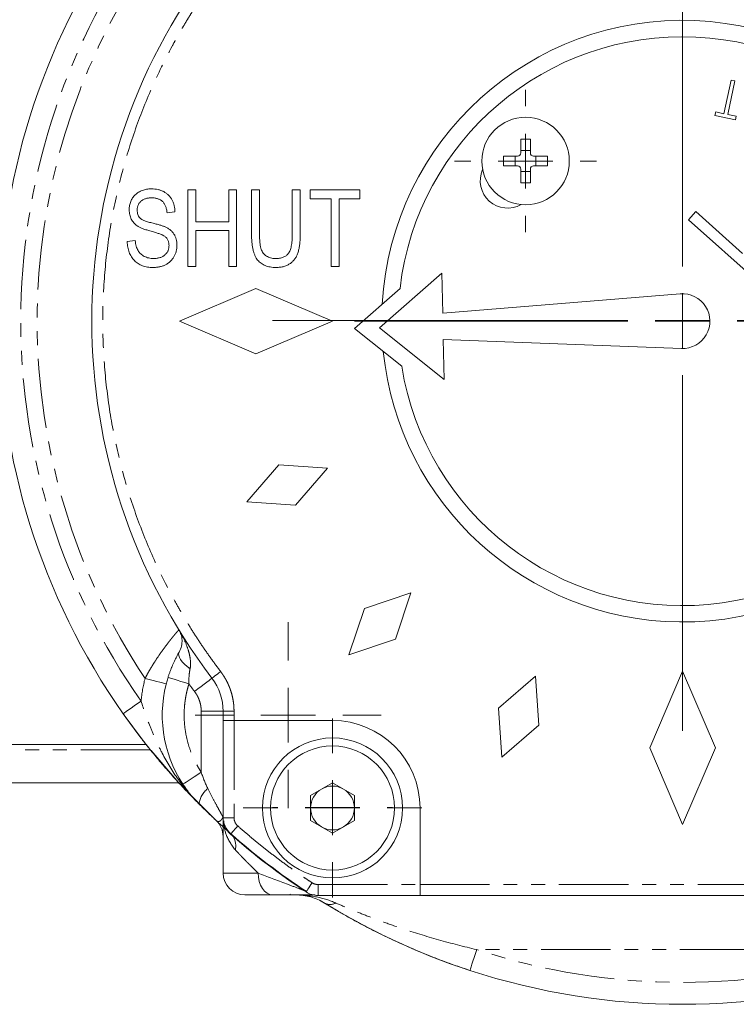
# Model space of a CAD drawing. Header units: millimetres. Extents: x -420 to 405, y 84 to 1018.
# Tile 3 of 19: x -264 to -199, y 84 to 175. Entities that reach past the tile are written whole.
import ezdxf

# ---------------------------------------------------------------- set-up
doc = ezdxf.new("R2010")
doc.units = ezdxf.units.MM
doc.linetypes.add('PHANTOM', pattern=[12.7, 6.35, -1.27, 1.27, -1.27, 1.27, -1.27])

# ---------------------------------------------------------------- blocks, each defined once
blk = doc.blocks.new('SW_CENTERMARKSYMBOL_5')
at = {"color": 0, "linetype": 'Continuous', "lineweight": 0}
for p, q in [((0, 5), (0, 30)), ((0, 0), (0, 2.5)), ((-5, 0), (-30, 0)), ((0, 0), (-2.5, 0)), ((0, 0), (0, -2.5)), ((0, 0), (2.5, 0)), ((5, 0), (30, 0)), ((0, -5), (0, -30))]:
    blk.add_line(p, q, dxfattribs=at)
blk = doc.blocks.new('SW_CENTERMARKSYMBOL_6')
at = {"color": 0, "linetype": 'Continuous', "lineweight": 0}
for p, q in [((0, 5), (0, 8.5)), ((0, 0), (0, 2.5)), ((-5, 0), (-8.5, 0)), ((0, 0), (-2.5, 0)), ((0, 0), (0, -2.5)), ((0, 0), (2.5, 0)), ((5, 0), (8.5, 0)), ((0, -5), (0, -8.5))]:
    blk.add_line(p, q, dxfattribs=at)
blk = doc.blocks.new('SW_CENTERMARKSYMBOL_8')
at = {"color": 0, "linetype": 'Continuous', "lineweight": 0}
for p, q in [((0, 5), (0, 37.5)), ((0, 0), (0, 2.5)), ((-5, 0), (-37.5, 0)), ((0, 0), (-2.5, 0)), ((0, 0), (0, -2.5)), ((0, 0), (2.5, 0)), ((5, 0), (37.5, 0)), ((0, -5), (0, -37.5))]:
    blk.add_line(p, q, dxfattribs=at)
blk = doc.blocks.new('SW_CENTERMARKSYMBOL_12')
at = {"color": 0, "linetype": 'Continuous', "lineweight": 0}
for p, q in [((0, 5), (0, 5.5)), ((0, 0), (0, 2.5)), ((-5, 0), (-5.5, 0)), ((0, 0), (-2.5, 0)), ((0, 0), (0, -2.5)), ((0, 0), (2.5, 0)), ((5, 0), (5.5, 0)), ((0, -5), (0, -5.5))]:
    blk.add_line(p, q, dxfattribs=at)
blk = doc.blocks.new('SW_CENTERMARKSYMBOL_14')
at = {"color": 0, "linetype": 'Continuous', "lineweight": 0}
for p, q in [((0, 5), (0, 6.5)), ((0, 0), (0, 2.5)), ((-5, 0), (-6.5, 0)), ((0, 0), (-2.5, 0)), ((0, 0), (0, -2.5)), ((0, 0), (2.5, 0)), ((5, 0), (6.5, 0)), ((0, -5), (0, -6.5))]:
    blk.add_line(p, q, dxfattribs=at)
blk = doc.blocks.new('SW_CENTERMARKSYMBOL_16')
at = {"color": 0, "linetype": 'Continuous', "lineweight": 0}
for p, q in [((0, 5), (0, 8.17)), ((0, 0), (0, 2.5)), ((-5, 0), (-8.17, 0)), ((0, 0), (-2.5, 0)), ((0, 0), (0, -2.5)), ((0, 0), (2.5, 0)), ((5, 0), (8.17, 0)), ((0, -5), (0, -8.17))]:
    blk.add_line(p, q, dxfattribs=at)

msp = doc.modelspace()

# ---------------------------------------------------------------- linework, layer by layer
at = {"color": 7, "linetype": 'Continuous', "lineweight": 15}
for p, q in [((-199.952, 165.91), (-199.308, 168.98)), ((-198.961, 168.907), (-199.605, 165.837)), ((-199.308, 168.98), (-198.961, 168.907)), ((-200.779, 165.738), (-200.71, 166.068)), ((-198.913, 165.347), (-200.779, 165.738)), ((-200.71, 166.068), (-199.952, 165.91)), ((-199.605, 165.837), (-198.844, 165.677)), ((-198.844, 165.677), (-198.913, 165.347)), ((-217.652, 163.591), (-218.532, 163.591)), ((-218.532, 163.591), (-218.532, 162.323)), ((-217.652, 162.323), (-217.652, 163.591)), ((-219.039, 161.143), (-219.039, 162.023)), ((-218.532, 162.53), (-217.652, 162.53)), ((-217.145, 162.023), (-217.145, 161.143)), ((-218.532, 160.843), (-218.532, 159.576)), ((-217.652, 160.636), (-218.532, 160.636)), ((-217.652, 159.576), (-217.652, 160.843)), ((-218.532, 159.576), (-217.652, 159.576)), ((-248.959, 151.944), (-248.959, 158.944)), ((-248.959, 158.944), (-248.232, 158.944)), ((-248.232, 158.944), (-248.232, 156.035)), ((-245.232, 156.035), (-245.232, 158.944)), ((-245.232, 158.944), (-244.505, 158.944)), ((-244.505, 158.944), (-244.505, 151.944)), ((-242.414, 158.944), (-243.141, 158.944)), ((-243.141, 154.916), (-243.141, 158.944)), ((-242.414, 158.944), (-242.414, 154.911)), ((-239.414, 154.911), (-239.414, 158.944)), ((-238.687, 158.944), (-239.414, 158.944)), ((-238.687, 158.944), (-238.687, 154.916)), ((-237.778, 158.126), (-237.778, 158.944)), ((-237.778, 158.944), (-233.232, 158.944)), ((-233.232, 158.944), (-233.232, 158.126)), ((-235.869, 158.126), (-237.778, 158.126)), ((-235.869, 151.944), (-235.869, 158.126)), ((-233.232, 158.126), (-235.141, 158.126)), ((-235.141, 158.126), (-235.141, 151.944)), ((-250.869, 156.853), (-250.141, 156.944)), ((-202.539, 156.957), (-203.205, 156.212)), ((-198.252, 153.126), (-202.539, 156.957)), ((-248.232, 156.035), (-245.232, 156.035)), ((-203.205, 156.212), (-196.681, 150.381)), ((-245.232, 155.217), (-248.232, 155.217)), ((-248.232, 155.217), (-248.232, 151.944)), ((-245.232, 151.944), (-245.232, 155.217)), ((-253.778, 154.308), (-254.505, 154.217)), ((-248.232, 151.944), (-248.959, 151.944)), ((-244.505, 151.944), (-245.232, 151.944)), ((-235.141, 151.944), (-235.869, 151.944)), ((-225.743, 151.329), (-231.435, 146.336)), ((-225.662, 147.663), (-225.743, 151.329)), ((-242.741, 149.944), (-249.741, 146.944)), ((-235.741, 146.944), (-242.741, 149.944)), ((-229.568, 149.94), (-233.734, 146.286)), ((-203.945, 149.436), (-225.662, 147.663)), ((-249.741, 146.944), (-242.741, 143.944)), ((-242.741, 143.944), (-235.741, 146.944)), ((-233.734, 146.286), (-229.412, 142.818)), ((-231.435, 146.336), (-225.529, 141.598)), ((-225.529, 141.598), (-225.61, 145.264)), ((-225.61, 145.264), (-203.835, 144.446)), ((-240.657, 133.818), (-243.587, 130.44)), ((-236.196, 133.501), (-240.657, 133.818)), ((-239.126, 130.123), (-236.196, 133.501)), ((-243.587, 130.44), (-239.126, 130.123)), ((-228.581, 122.105), (-232.823, 120.69)), ((-229.995, 117.862), (-228.581, 122.105)), ((-232.823, 120.69), (-234.238, 116.448)), ((-234.238, 116.448), (-229.995, 117.862)), ((-217.184, 114.49), (-220.563, 111.56)), ((-216.867, 110.029), (-217.184, 114.49)), ((-203.741, 114.944), (-206.741, 107.944)), ((-200.741, 107.944), (-203.741, 114.944)), ((-245.741, 111.279), (-245.741, 110.444)), ((-220.563, 111.56), (-220.246, 107.099)), ((-245.741, 110.444), (-245.741, 101.554)), ((-244.741, 110.444), (-245.741, 110.444)), ((-235.741, 110.444), (-244.741, 110.444)), ((-220.246, 107.099), (-216.867, 110.029)), ((-252.812, 108.247), (-382.741, 108.247)), ((-206.741, 107.944), (-203.741, 100.944)), ((-203.741, 100.944), (-200.741, 107.944)), ((-235.741, 104.753), (-237.741, 103.599)), ((-233.741, 103.599), (-235.741, 104.753)), ((-237.741, 103.599), (-237.741, 101.289)), ((-233.741, 101.289), (-233.741, 103.599)), ((-227.741, 95.444), (-227.741, 102.444)), ((-246.08, 101.022), (-245.339, 100.351)), ((-245.741, 101.554), (-245.741, 96.497)), ((-237.741, 101.289), (-235.741, 100.135)), ((-235.741, 100.135), (-233.741, 101.289)), ((-227.741, 94.444), (-227.741, 95.444)), ((-239.641, 94.574), (-239.565, 94.497)), ((-237.058, 94.444), (-227.741, 94.444)), ((-227.741, 94.444), (-179.741, 94.444))]:
    msp.add_line(p, q, dxfattribs=at)
at = {"color": 8, "linetype": 'PHANTOM', "lineweight": 0}
for p, q in [((-247.741, 105.715), (-247.741, 111.279)), ((-247.741, 111.279), (-245.741, 111.279)), ((-244.741, 111.279), (-245.741, 111.279)), ((-244.741, 111.279), (-244.741, 110.444)), ((-244.741, 110.444), (-244.741, 101.554)), ((-252.406, 107.747), (-376.241, 107.747)), ((-245.741, 101.554), (-244.741, 101.554)), ((-245.741, 96.497), (-242.54, 96.497)), ((-237.058, 95.444), (-227.741, 95.444)), ((-237.058, 95.444), (-237.058, 94.444)), ((-227.741, 95.444), (-179.741, 95.444)), ((-184.926, 89.497), (-222.556, 89.497))]:
    msp.add_line(p, q, dxfattribs=at)
at = {"color": 8, "linetype": 'PHANTOM', "lineweight": 0, "flags": 128}
for points in [[(-248.762, 115.171), (-249.03, 115.371), (-249.268, 115.58), (-249.469, 115.793), (-249.628, 116.002), (-249.739, 116.202), (-249.799, 116.387), (-249.806, 116.551), (-249.761, 116.689)], [(-250.775, 114.382), (-250.738, 114.371), (-250.63, 114.336), (-250.453, 114.281), (-250.216, 114.207), (-249.927, 114.116), (-249.597, 114.012), (-249.239, 113.9), (-248.867, 113.783)], [(-245.962, 114.906), (-246.117, 114.788), (-246.266, 114.675), (-246.404, 114.57), (-246.525, 114.478), (-246.624, 114.403), (-246.698, 114.347), (-246.743, 114.313), (-246.758, 114.301)], [(-252.88, 114.289), (-252.502, 114.192), (-252.139, 114.099), (-251.804, 114.013), (-251.511, 113.938), (-251.27, 113.876), (-251.091, 113.83), (-250.98, 113.802), (-250.943, 113.792)], [(-248.351, 113.092), (-248.041, 113.328), (-247.742, 113.555), (-247.466, 113.764), (-247.225, 113.947), (-247.027, 114.098), (-246.879, 114.209), (-246.789, 114.278), (-246.758, 114.301)], [(-254.879, 111.065), (-254.848, 111.087), (-254.755, 111.152), (-254.604, 111.259), (-254.4, 111.402), (-254.152, 111.576), (-253.869, 111.775), (-253.562, 111.99), (-253.243, 112.215)], [(-247.741, 105.715), (-248.067, 105.501), (-248.381, 105.295), (-248.67, 105.105), (-248.923, 104.938), (-249.131, 104.802), (-249.285, 104.7), (-249.38, 104.637), (-249.412, 104.616)], [(-244.402, 100.804), (-244.531, 100.657), (-244.655, 100.517), (-244.77, 100.387), (-244.87, 100.273), (-244.952, 100.18), (-245.013, 100.111), (-245.051, 100.068), (-245.064, 100.054)], [(-241.214, 94.497), (-241.473, 94.536), (-241.721, 94.65), (-241.951, 94.834), (-242.152, 95.083), (-242.317, 95.386), (-242.439, 95.732), (-242.515, 96.107), (-242.54, 96.497)], [(-238.159, 94.775), (-238.149, 94.791), (-238.117, 94.838), (-238.067, 94.915), (-237.998, 95.019), (-237.915, 95.146), (-237.819, 95.29), (-237.716, 95.446), (-237.609, 95.609)], [(-223.178, 87.597), (-223.166, 87.633), (-223.131, 87.741), (-223.073, 87.917), (-222.996, 88.153), (-222.902, 88.441), (-222.794, 88.77), (-222.678, 89.127), (-222.556, 89.497)]]:
    msp.add_lwpolyline(points, dxfattribs=at)
at = {"color": 7, "linetype": 'Continuous', "lineweight": 15, "flags": 128}
for points in [[(-254.879, 111.065), (-253.024, 108.56), (-252.581, 107.998)], [(-252.332, 107.688), (-249.976, 104.943), (-249.72, 104.662)], [(-249.357, 104.272), (-246.663, 101.567), (-246.228, 101.159)]]:
    msp.add_lwpolyline(points, dxfattribs=at)
at = {"color": 7, "linetype": 'Continuous', "lineweight": 15}
for centre, radius in [((-218.092, 161.583), 4), ((-235.741, 102.444), 6.4), ((-235.741, 102.444), 5.67)]:
    msp.add_circle(centre, radius, dxfattribs=at)
for centre, radius, start, end in [((-203.741, 146.997), 62.5, 144.90592, 215.09408), ((-203.741, 146.944), 54, 142.80761, 217.19239), ((-203.741, 146.944), 27.5, 269.43018, 176.73169), ((-203.741, 146.944), 26, 189.13144, 173.38233), ((-219.73, 159.774), 2.5, 155.93902, 299.74805), ((-203.741, 146.944), 2.5, 267.8482, 94.66557), ((-203.741, 146.944), 27.5, 185.78208, 269.43018), ((-239.804, 110.935), 11.5, 162.55702, 213.32872), ((-250.741, 111.279), 5, 0, 37.19239), ((-235.741, 102.444), 8, 0, 90), ((-235.741, 102.444), 2, 60, 120), ((-235.741, 102.444), 2, 120, 180), ((-235.741, 102.444), 2, 0, 60), ((-235.741, 102.444), 2, 180, 240), ((-235.741, 102.444), 2, 300, 0), ((-243.741, 101.607), 2, 180, 228.61183), ((-243.741, 101.554), 2, 180, 228.61183), ((-203.741, 146.997), 62.5, 228.61183, 236.58573), ((-203.741, 146.944), 62.5, 228.61183, 236.58573), ((-235.741, 102.444), 2, 240, 300), ((-243.741, 96.497), 2, 180, 270), ((-237.058, 96.444), 2, 236.58573, 270), ((-203.741, 146.997), 62.5, 238.00222, 251.8811), ((-203.741, 146.997), 62.5, 251.8811, 288.1189)]:
    msp.add_arc(centre, radius, start, end, dxfattribs=at)
at = {"color": 8, "linetype": 'PHANTOM', "lineweight": 0}
for centre, radius, start, end in [((-245.948, 102.609), 1.997, 126.33905, 174.41144), ((-246.231, 98.966), 1.649, 347.40709, 33.01613), ((-235.954, 94.742), 1.116, 242.01634, 297.98366)]:
    msp.add_arc(centre, radius, start, end, dxfattribs=at)
for points, knots in [([(-253.243, 112.215), (-260.4, 122.401), (-264.241, 134.548), (-264.241, 159.447), (-260.4, 171.594), (-253.243, 181.78)], [0, 0, 0, 0, 0.5, 0.5, 1, 1, 1, 1]), ([(-252.86, 179.629), (-259.3, 169.951), (-262.738, 158.586), (-262.745, 135.338), (-259.314, 123.971), (-252.88, 114.289)], [0, 0, 0, 0, 0.5, 0.5, 1, 1, 1, 1]), ([(-245.962, 178.982), (-246.111, 178.783), (-246.41, 178.386), (-246.848, 177.781), (-247.278, 177.172), (-247.699, 176.557), (-248.111, 175.936), (-248.514, 175.31), (-248.908, 174.677), (-249.294, 174.04), (-249.67, 173.396), (-250.038, 172.747), (-250.961, 171.064), (-252.32, 168.281), (-253.892, 164.268), (-255.145, 160.102), (-256.06, 155.788), (-256.617, 151.392), (-256.803, 146.944), (-256.617, 142.496), (-256.06, 138.101), (-255.145, 133.786), (-253.892, 129.621), (-252.32, 125.607), (-250.87, 122.638), (-249.736, 120.598), (-249.041, 119.421), (-248.317, 118.262), (-247.563, 117.123), (-246.781, 116.002), (-246.235, 115.271), (-245.962, 114.906)], [0, 0, 0, 0, 0.010856, 0.021702, 0.03254, 0.043372, 0.054202, 0.06503, 0.075859, 0.086691, 0.097529, 0.108374, 0.119228, 0.181239, 0.243258, 0.306992, 0.370732, 0.435363, 0.500001, 0.564632, 0.62927, 0.693003, 0.756744, 0.818756, 0.880774, 0.900664, 0.920529, 0.940382, 0.960236, 0.980104, 1, 1, 1, 1]), ([(-249.787, 118.734), (-249.788, 118.734), (-249.789, 118.732), (-249.799, 118.721), (-249.815, 118.702), (-249.837, 118.676), (-249.866, 118.643), (-249.901, 118.603), (-249.942, 118.556), (-249.988, 118.501), (-250.04, 118.439), (-250.098, 118.371), (-250.161, 118.295), (-250.23, 118.213), (-250.303, 118.124), (-250.381, 118.029), (-250.464, 117.927), (-250.55, 117.818), (-250.641, 117.703), (-250.736, 117.582), (-250.952, 117.302), (-251.321, 116.806), (-251.742, 116.194), (-252.057, 115.706), (-252.26, 115.378), (-252.467, 115.032), (-252.676, 114.668), (-252.812, 114.417), (-252.88, 114.289)], [0, 0, 0, 0, 0.026397, 0.052761, 0.079097, 0.105409, 0.131702, 0.157982, 0.184254, 0.210522, 0.236792, 0.263069, 0.289358, 0.315665, 0.341995, 0.368354, 0.394748, 0.421182, 0.447662, 0.474195, 0.500785, 0.623792, 0.750912, 0.797697, 0.845968, 0.895756, 0.94709, 1, 1, 1, 1]), ([(-248.762, 115.171), (-248.708, 115.435), (-248.707, 115.718), (-248.759, 116.167), (-248.787, 116.32), (-248.855, 116.624), (-248.897, 116.776), (-249.042, 117.235), (-249.166, 117.545), (-249.45, 118.149), (-249.61, 118.445), (-249.787, 118.734)], [0, 0, 0, 0, 0.25, 0.25, 0.375, 0.375, 0.5, 0.5, 0.75, 0.75, 1, 1, 1, 1]), ([(-248.867, 113.783), (-248.876, 114.04), (-248.871, 114.285), (-248.834, 114.75), (-248.803, 114.972), (-248.762, 115.171)], [0, 0, 0, 0, 0.5, 0.5, 1, 1, 1, 1]), ([(-245.962, 114.906), (-245.913, 114.84), (-245.816, 114.709), (-245.681, 114.506), (-245.554, 114.299), (-245.436, 114.087), (-245.327, 113.87), (-245.227, 113.649), (-245.136, 113.423), (-245.026, 113.117), (-244.911, 112.726), (-244.814, 112.25), (-244.753, 111.767), (-244.745, 111.442), (-244.741, 111.279)], [0, 0, 0, 0, 0.062883, 0.125452, 0.187809, 0.250058, 0.312303, 0.374648, 0.437196, 0.50005, 0.625376, 0.749923, 0.874521, 1, 1, 1, 1]), ([(-248.867, 113.783), (-248.896, 113.688), (-248.953, 113.498), (-249.029, 113.211), (-249.095, 112.922), (-249.153, 112.631), (-249.201, 112.338), (-249.24, 112.044), (-249.296, 111.493), (-249.321, 110.683), (-249.232, 109.62), (-249.026, 108.573), (-248.758, 107.729), (-248.492, 107.08), (-248.268, 106.611), (-248.02, 106.154), (-247.834, 105.862), (-247.741, 105.715)], [0, 0, 0, 0, 0.035375, 0.07066, 0.105891, 0.141102, 0.176327, 0.211602, 0.24696, 0.373454, 0.50001, 0.626504, 0.753061, 0.814852, 0.876483, 0.938137, 1, 1, 1, 1]), ([(-247.741, 111.279), (-247.742, 111.333), (-247.744, 111.442), (-247.757, 111.604), (-247.779, 111.764), (-247.81, 111.923), (-247.849, 112.08), (-247.912, 112.288), (-248.012, 112.539), (-248.163, 112.828), (-248.288, 113.004), (-248.351, 113.092)], [0, 0, 0, 0, 0.083793, 0.1670819, 0.2501103, 0.3331239, 0.4163689, 0.5000891, 0.6668728, 0.8328533, 1, 1, 1, 1]), ([(-247.935, 102.803), (-248.632, 103.499), (-249.268, 104.254), (-250.395, 105.827), (-250.887, 106.644), (-251.527, 107.868), (-251.724, 108.276), (-252.092, 109.09), (-252.263, 109.497), (-252.737, 110.694), (-253.004, 111.465), (-253.243, 112.215)], [0, 0, 0, 0, 0.25, 0.25, 0.5, 0.5, 0.625, 0.625, 0.75, 0.75, 1, 1, 1, 1]), ([(-245.741, 101.607), (-245.741, 101.607), (-245.752, 101.627), (-245.796, 101.703), (-245.828, 101.761), (-245.95, 101.978), (-246.066, 102.187), (-246.332, 102.674), (-246.484, 102.959), (-246.799, 103.56), (-246.963, 103.881), (-247.131, 104.217)], [0, 0, 0, 0, 0.125, 0.125, 0.25, 0.25, 0.5, 0.5, 0.75, 0.75, 1, 1, 1, 1]), ([(-246.377, 101.298), (-246.361, 101.284), (-246.331, 101.257), (-246.286, 101.231), (-246.245, 101.214), (-246.207, 101.205), (-246.172, 101.203), (-246.14, 101.206), (-246.11, 101.213), (-246.083, 101.222), (-246.059, 101.234), (-246.037, 101.246), (-246.007, 101.267), (-245.97, 101.296), (-245.926, 101.342), (-245.884, 101.39), (-245.842, 101.447), (-245.804, 101.502), (-245.771, 101.556), (-245.746, 101.598), (-245.743, 101.604), (-245.741, 101.607)], [0, 0, 0, 0, 0.065819, 0.127063, 0.183842, 0.236303, 0.284645, 0.329119, 0.369869, 0.407043, 0.440799, 0.471289, 0.498665, 0.568342, 0.623826, 0.690818, 0.749182, 0.818261, 0.874657, 0.940672, 1, 1, 1, 1]), ([(-244.622, 98.606), (-244.958, 99.061), (-245.559, 99.874), (-245.645, 100.84), (-245.683, 101.267)], [0, 0, 0, 0, 0.558583, 1, 1, 1, 1]), ([(-244.402, 100.804), (-244.207, 100.633), (-243.816, 100.291), (-243.222, 99.788), (-242.623, 99.292), (-242.017, 98.804), (-241.405, 98.324), (-240.787, 97.852), (-240.164, 97.387), (-239.534, 96.931), (-238.898, 96.482), (-238.257, 96.041), (-237.825, 95.753), (-237.609, 95.609)], [0, 0, 0, 0, 0.091018, 0.181971, 0.272873, 0.363738, 0.454582, 0.545418, 0.636262, 0.727127, 0.818029, 0.908982, 1, 1, 1, 1]), ([(-242.54, 96.497), (-242.612, 96.567), (-242.754, 96.704), (-242.958, 96.904), (-243.152, 97.095), (-243.335, 97.277), (-243.508, 97.451), (-243.713, 97.658), (-243.943, 97.894), (-244.191, 98.151), (-244.418, 98.389), (-244.555, 98.535), (-244.622, 98.606)], [0, 0, 0, 0, 0.089914, 0.177178, 0.2618, 0.343787, 0.423148, 0.499892, 0.632336, 0.759786, 0.882314, 1, 1, 1, 1]), ([(-238.323, 94.899), (-238.475, 94.957), (-238.921, 95.129), (-240.459, 95.682), (-241.687, 96.163), (-242.54, 96.497)], [0, 0, 0, 0, 0.135622, 0.399809, 1, 1, 1, 1]), ([(-235.43, 93.757), (-235.978, 93.997), (-236.573, 94.184), (-237.81, 94.434), (-238.453, 94.497), (-239.097, 94.497)], [0, 0, 0, 0, 0.5, 0.5, 1, 1, 1, 1]), ([(-222.556, 89.497), (-223.736, 89.773), (-224.899, 90.074), (-227.187, 90.722), (-228.312, 91.069), (-229.968, 91.624), (-230.517, 91.815), (-231.591, 92.203), (-232.115, 92.4), (-233.133, 92.795), (-233.627, 92.993), (-234.576, 93.386), (-235.024, 93.578), (-235.43, 93.757)], [0, 0, 0, 0, 0.25, 0.25, 0.5, 0.5, 0.625, 0.625, 0.75, 0.75, 0.875, 0.875, 1, 1, 1, 1])]:
    msp.add_open_spline(points, degree=3, knots=knots, dxfattribs=at)
at = {"color": 7, "linetype": 'Continuous', "lineweight": 15}
for points, knots in [([(-220.1, 162.023), (-220.103, 161.877), (-220.111, 161.583), (-220.103, 161.29), (-220.1, 161.143)], [0, 0, 0, 0, 0.500001, 1, 1, 1, 1]), ([(-218.532, 162.323), (-218.532, 162.244), (-218.564, 162.167), (-218.675, 162.056), (-218.753, 162.023), (-218.832, 162.023)], [0, 0, 0, 0, 0.5, 0.5, 1, 1, 1, 1]), ([(-217.352, 162.023), (-217.431, 162.023), (-217.509, 162.056), (-217.62, 162.166), (-217.652, 162.244), (-217.652, 162.323)], [0, 0, 0, 0, 0.5, 0.5, 1, 1, 1, 1]), ([(-216.085, 161.143), (-216.081, 161.29), (-216.073, 161.583), (-216.081, 161.877), (-216.085, 162.023)], [0, 0, 0, 0, 0.499999, 1, 1, 1, 1]), ([(-218.832, 161.143), (-218.753, 161.143), (-218.675, 161.111), (-218.565, 161), (-218.532, 160.922), (-218.532, 160.843)], [0, 0, 0, 0, 0.5, 0.5, 1, 1, 1, 1]), ([(-217.652, 160.843), (-217.652, 160.922), (-217.62, 161), (-217.509, 161.111), (-217.431, 161.143), (-217.352, 161.143)], [0, 0, 0, 0, 0.5, 0.5, 1, 1, 1, 1]), ([(-254.323, 157.117), (-254.322, 157.186), (-254.318, 157.321), (-254.292, 157.519), (-254.25, 157.708), (-254.188, 157.886), (-254.112, 158.055), (-254.016, 158.213), (-253.904, 158.362), (-253.775, 158.5), (-253.633, 158.627), (-253.476, 158.736), (-253.308, 158.828), (-253.128, 158.906), (-252.935, 158.963), (-252.731, 159.004), (-252.516, 159.031), (-252.368, 159.033), (-252.292, 159.035)], [0, 0, 0, 0, 0.065534, 0.128827, 0.189955, 0.249648, 0.308248, 0.366796, 0.425501, 0.485892, 0.546682, 0.606687, 0.667522, 0.729426, 0.793138, 0.859027, 0.927697, 1, 1, 1, 1]), ([(-252.292, 159.035), (-252.188, 159.032), (-251.987, 159.026), (-251.694, 158.979), (-251.421, 158.9), (-251.17, 158.788), (-250.942, 158.648), (-250.741, 158.478), (-250.565, 158.282), (-250.419, 158.057), (-250.301, 157.809), (-250.214, 157.539), (-250.158, 157.249), (-250.147, 157.048), (-250.141, 156.944)], [0, 0, 0, 0, 0.091915, 0.17935, 0.26276, 0.343825, 0.423054, 0.500154, 0.577402, 0.656471, 0.73765, 0.820878, 0.907923, 1, 1, 1, 1]), ([(-252.268, 158.217), (-252.32, 158.216), (-252.422, 158.215), (-252.57, 158.198), (-252.708, 158.176), (-252.838, 158.141), (-252.957, 158.097), (-253.067, 158.044), (-253.167, 157.981), (-253.257, 157.908), (-253.337, 157.826), (-253.406, 157.74), (-253.466, 157.648), (-253.512, 157.549), (-253.55, 157.445), (-253.577, 157.335), (-253.592, 157.22), (-253.595, 157.141), (-253.596, 157.1)], [0, 0, 0, 0, 0.080424, 0.155448, 0.227487, 0.294949, 0.359799, 0.42102, 0.481902, 0.540608, 0.598482, 0.655152, 0.710201, 0.765597, 0.821722, 0.879164, 0.938369, 1, 1, 1, 1]), ([(-250.869, 156.853), (-250.874, 156.909), (-250.884, 157.018), (-250.913, 157.175), (-250.95, 157.322), (-250.996, 157.457), (-251.054, 157.58), (-251.118, 157.692), (-251.193, 157.793), (-251.277, 157.883), (-251.37, 157.962), (-251.472, 158.03), (-251.583, 158.089), (-251.703, 158.135), (-251.831, 158.173), (-251.969, 158.198), (-252.115, 158.213), (-252.216, 158.216), (-252.268, 158.217)], [0, 0, 0, 0, 0.076573, 0.149323, 0.217219, 0.282087, 0.343266, 0.402231, 0.458477, 0.514151, 0.569073, 0.624353, 0.681191, 0.739404, 0.79983, 0.862831, 0.929646, 1, 1, 1, 1]), ([(-252.435, 155.194), (-252.501, 155.213), (-252.628, 155.248), (-252.81, 155.306), (-252.978, 155.362), (-253.131, 155.421), (-253.27, 155.477), (-253.392, 155.538), (-253.501, 155.597), (-253.625, 155.676), (-253.761, 155.786), (-253.906, 155.933), (-254.032, 156.096), (-254.137, 156.274), (-254.222, 156.466), (-254.278, 156.673), (-254.318, 156.891), (-254.321, 157.041), (-254.323, 157.117)], [0, 0, 0, 0, 0.0696135, 0.1341558, 0.1941217, 0.2492702, 0.3003975, 0.3464603, 0.3882517, 0.4259028, 0.4961061, 0.5655346, 0.6348463, 0.7047585, 0.775666, 0.8477254, 0.9224176, 1, 1, 1, 1]), ([(-253.367, 156.39), (-253.402, 156.435), (-253.475, 156.528), (-253.546, 156.697), (-253.589, 156.891), (-253.593, 157.028), (-253.596, 157.1)], [0, 0, 0, 0, 0.224355, 0.460416, 0.716226, 1, 1, 1, 1]), ([(-253.367, 156.39), (-253.345, 156.368), (-253.298, 156.322), (-253.208, 156.263), (-253.1, 156.2), (-252.97, 156.144), (-252.821, 156.085), (-252.651, 156.031), (-252.46, 155.975), (-252.326, 155.942), (-252.255, 155.924)], [0, 0, 0, 0, 0.075016, 0.16293, 0.264674, 0.38097, 0.512309, 0.658221, 0.820832, 1, 1, 1, 1]), ([(-252.255, 155.924), (-252.185, 155.907), (-252.051, 155.875), (-251.859, 155.825), (-251.683, 155.778), (-251.523, 155.734), (-251.379, 155.687), (-251.251, 155.645), (-251.139, 155.606), (-251.071, 155.577), (-251.039, 155.563)], [0, 0, 0, 0, 0.169324, 0.325355, 0.468916, 0.600312, 0.718846, 0.824985, 0.918758, 1, 1, 1, 1]), ([(-250.687, 153.87), (-250.688, 153.92), (-250.691, 154.018), (-250.717, 154.161), (-250.761, 154.293), (-250.822, 154.416), (-250.899, 154.528), (-250.995, 154.63), (-251.109, 154.719), (-251.218, 154.787), (-251.323, 154.836), (-251.423, 154.879), (-251.542, 154.924), (-251.682, 154.973), (-251.842, 155.023), (-252.022, 155.077), (-252.221, 155.135), (-252.362, 155.174), (-252.435, 155.194)], [0, 0, 0, 0, 0.062827, 0.122373, 0.180384, 0.236489, 0.292629, 0.350398, 0.410193, 0.473423, 0.510212, 0.55528, 0.608473, 0.669857, 0.740038, 0.817917, 0.904812, 1, 1, 1, 1]), ([(-251.039, 155.563), (-250.954, 155.522), (-250.789, 155.442), (-250.569, 155.286), (-250.38, 155.108), (-250.227, 154.905), (-250.106, 154.681), (-250.021, 154.435), (-249.968, 154.17), (-249.962, 153.986), (-249.959, 153.891)], [0, 0, 0, 0, 0.133785, 0.259385, 0.380822, 0.499531, 0.618358, 0.739896, 0.866296, 1, 1, 1, 1]), ([(-240.904, 151.853), (-240.995, 151.855), (-241.171, 151.858), (-241.425, 151.892), (-241.663, 151.943), (-241.883, 152.017), (-242.086, 152.113), (-242.272, 152.228), (-242.438, 152.367), (-242.589, 152.527), (-242.722, 152.715), (-242.835, 152.936), (-242.929, 153.188), (-243.009, 153.471), (-243.068, 153.787), (-243.109, 154.134), (-243.137, 154.514), (-243.14, 154.778), (-243.141, 154.916)], [0, 0, 0, 0, 0.0621711, 0.1208758, 0.1761981, 0.2290707, 0.2801445, 0.3296926, 0.3791295, 0.4286081, 0.4804132, 0.536863, 0.5981211, 0.665054, 0.7386094, 0.8185765, 0.9056472, 1, 1, 1, 1]), ([(-242.414, 154.911), (-242.413, 154.835), (-242.412, 154.688), (-242.405, 154.475), (-242.394, 154.279), (-242.379, 154.098), (-242.358, 153.935), (-242.332, 153.788), (-242.303, 153.657), (-242.259, 153.506), (-242.186, 153.34), (-242.076, 153.163), (-241.941, 153.013), (-241.783, 152.887), (-241.603, 152.79), (-241.404, 152.721), (-241.188, 152.679), (-241.037, 152.674), (-240.959, 152.671)], [0, 0, 0, 0, 0.074505, 0.143952, 0.207916, 0.266902, 0.320566, 0.368949, 0.412615, 0.451707, 0.52237, 0.589127, 0.654338, 0.719234, 0.785079, 0.853278, 0.923972, 1, 1, 1, 1]), ([(-240.959, 152.671), (-240.894, 152.673), (-240.767, 152.675), (-240.584, 152.697), (-240.414, 152.731), (-240.259, 152.783), (-240.117, 152.847), (-239.989, 152.925), (-239.877, 153.02), (-239.775, 153.128), (-239.689, 153.26), (-239.614, 153.416), (-239.553, 153.6), (-239.5, 153.81), (-239.462, 154.048), (-239.434, 154.311), (-239.417, 154.602), (-239.415, 154.805), (-239.414, 154.911)], [0, 0, 0, 0, 0.062128, 0.120557, 0.174825, 0.22647, 0.275397, 0.322468, 0.368782, 0.414633, 0.463298, 0.517828, 0.578724, 0.647359, 0.723099, 0.807264, 0.899204, 1, 1, 1, 1]), ([(-238.687, 154.916), (-238.687, 154.833), (-238.688, 154.672), (-238.699, 154.436), (-238.712, 154.211), (-238.733, 153.997), (-238.762, 153.795), (-238.796, 153.604), (-238.835, 153.425), (-238.88, 153.255), (-238.934, 153.097), (-238.999, 152.947), (-239.072, 152.805), (-239.155, 152.671), (-239.25, 152.548), (-239.355, 152.432), (-239.468, 152.324), (-239.592, 152.226), (-239.725, 152.137), (-239.869, 152.063), (-240.019, 151.996), (-240.18, 151.944), (-240.348, 151.903), (-240.526, 151.876), (-240.712, 151.856), (-240.839, 151.854), (-240.904, 151.853)], [0, 0, 0, 0, 0.057011, 0.111445, 0.163641, 0.21303, 0.260012, 0.304613, 0.347221, 0.387277, 0.425715, 0.463142, 0.50007, 0.535979, 0.571955, 0.60768, 0.643832, 0.680212, 0.717105, 0.754184, 0.792042, 0.830687, 0.870815, 0.911966, 0.955096, 1, 1, 1, 1]), ([(-252.164, 151.853), (-252.25, 151.855), (-252.419, 151.858), (-252.664, 151.889), (-252.896, 151.938), (-253.114, 152.008), (-253.32, 152.098), (-253.512, 152.207), (-253.691, 152.337), (-253.854, 152.487), (-254.002, 152.653), (-254.132, 152.834), (-254.242, 153.031), (-254.332, 153.241), (-254.406, 153.465), (-254.459, 153.703), (-254.494, 153.955), (-254.501, 154.128), (-254.505, 154.217)], [0, 0, 0, 0, 0.0690622, 0.1347659, 0.1976107, 0.2585282, 0.3181274, 0.3770583, 0.4356858, 0.4947336, 0.5540911, 0.6133334, 0.6729242, 0.7340655, 0.7962988, 0.8612409, 0.9289703, 1, 1, 1, 1]), ([(-253.778, 154.308), (-253.767, 154.215), (-253.747, 154.04), (-253.692, 153.794), (-253.618, 153.58), (-253.527, 153.394), (-253.411, 153.237), (-253.278, 153.095), (-253.121, 152.972), (-252.946, 152.864), (-252.753, 152.777), (-252.546, 152.717), (-252.327, 152.678), (-252.178, 152.674), (-252.101, 152.671)], [0, 0, 0, 0, 0.1067134, 0.2023828, 0.2879881, 0.3651321, 0.4381553, 0.511442, 0.5870935, 0.6659856, 0.7468394, 0.82888, 0.9125296, 1, 1, 1, 1]), ([(-249.959, 153.891), (-249.963, 153.797), (-249.969, 153.609), (-250.023, 153.335), (-250.111, 153.073), (-250.235, 152.829), (-250.387, 152.604), (-250.565, 152.404), (-250.771, 152.235), (-251.002, 152.095), (-251.257, 151.984), (-251.538, 151.909), (-251.843, 151.861), (-252.054, 151.856), (-252.164, 151.853)], [0, 0, 0, 0, 0.084273, 0.166517, 0.247388, 0.328837, 0.409098, 0.487727, 0.565708, 0.644985, 0.726558, 0.81207, 0.902729, 1, 1, 1, 1]), ([(-252.101, 152.671), (-252.047, 152.672), (-251.941, 152.675), (-251.787, 152.691), (-251.642, 152.715), (-251.507, 152.753), (-251.38, 152.797), (-251.264, 152.857), (-251.156, 152.923), (-251.058, 153.001), (-250.972, 153.089), (-250.894, 153.181), (-250.83, 153.281), (-250.777, 153.386), (-250.737, 153.499), (-250.707, 153.616), (-250.69, 153.741), (-250.688, 153.827), (-250.687, 153.87)], [0, 0, 0, 0, 0.078125, 0.15183, 0.222152, 0.289023, 0.352598, 0.414842, 0.474935, 0.534843, 0.593414, 0.650787, 0.707286, 0.763458, 0.819724, 0.877852, 0.937479, 1, 1, 1, 1]), ([(-249.787, 118.734), (-249.702, 118.595), (-249.634, 118.447), (-249.535, 118.131), (-249.504, 117.963), (-249.491, 117.704), (-249.492, 117.615), (-249.507, 117.435), (-249.52, 117.342), (-249.584, 117.063), (-249.653, 116.876), (-249.761, 116.689)], [0, 0, 0, 0, 0.25, 0.25, 0.5, 0.5, 0.625, 0.625, 0.75, 0.75, 1, 1, 1, 1]), ([(-250.775, 114.382), (-250.747, 114.47), (-250.691, 114.644), (-250.6, 114.9), (-250.505, 115.148), (-250.407, 115.39), (-250.305, 115.624), (-250.201, 115.851), (-250.094, 116.071), (-249.985, 116.284), (-249.874, 116.49), (-249.798, 116.623), (-249.761, 116.689)], [0, 0, 0, 0, 0.107463, 0.212949, 0.316567, 0.418432, 0.518664, 0.617392, 0.714748, 0.810871, 0.905905, 1, 1, 1, 1]), ([(-247.935, 102.803), (-248.109, 102.978), (-248.406, 103.277), (-248.994, 103.884), (-249.714, 104.65), (-250.583, 105.613), (-251.461, 106.629), (-252.314, 107.658), (-253.015, 108.544), (-253.532, 109.218), (-253.885, 109.688), (-254.226, 110.152), (-254.558, 110.61), (-254.773, 110.914), (-254.879, 111.065)], [0, 0, 0, 0, 0.073078, 0.125227, 0.250424, 0.38262, 0.500563, 0.630191, 0.750598, 0.803137, 0.854237, 0.904004, 0.95255, 1, 1, 1, 1]), ([(-372.644, 104.792), (-372.651, 104.787), (-372.667, 104.771), (-372.266, 104.759), (-371.559, 104.751), (-370.627, 104.748), (-369.589, 104.747), (-368.514, 104.747), (-366.932, 104.747), (-364.589, 104.747), (-361.087, 104.747), (-356.69, 104.747), (-351.277, 104.747), (-344.742, 104.747), (-337.437, 104.747), (-329.4, 104.747), (-320.67, 104.747), (-311.291, 104.747), (-301.314, 104.747), (-290.79, 104.747), (-279.782, 104.747), (-268.329, 104.747), (-258.288, 104.747), (-251.986, 104.747), (-249.725, 104.747)], [0, 0, 0, 0, 0.022188, 0.058251, 0.091557, 0.121654, 0.148126, 0.170602, 0.190198, 0.236347, 0.28336, 0.331048, 0.388566, 0.446084, 0.503674, 0.561448, 0.619169, 0.677038, 0.735049, 0.793003, 0.851077, 0.909289, 0.967459, 1, 1, 1, 1]), ([(-247.935, 102.803), (-247.988, 102.856), (-248.093, 102.963), (-248.25, 103.129), (-248.407, 103.302), (-248.563, 103.482), (-248.786, 103.75), (-249.077, 104.123), (-249.298, 104.448), (-249.412, 104.616)], [0, 0, 0, 0, 0.096384, 0.194537, 0.294508, 0.396346, 0.500095, 0.739942, 1, 1, 1, 1]), ([(-246.377, 101.298), (-246.424, 101.342), (-246.518, 101.43), (-246.665, 101.568), (-246.817, 101.712), (-246.973, 101.862), (-247.165, 102.046), (-247.394, 102.268), (-247.662, 102.53), (-247.844, 102.712), (-247.935, 102.803)], [0, 0, 0, 0, 0.097326, 0.195876, 0.295821, 0.397324, 0.500542, 0.663904, 0.830221, 1, 1, 1, 1]), ([(-245.741, 99.835), (-245.741, 100.109), (-245.798, 100.382), (-246.016, 100.883), (-246.177, 101.111), (-246.377, 101.298)], [0, 0, 0, 0, 0.5, 0.5, 1, 1, 1, 1]), ([(-241.214, 94.497), (-240.342, 94.497), (-239.034, 94.497), (-237.716, 94.497), (-237.403, 94.497), (-237.321, 94.497)], [0, 0, 0, 0, 0.594926, 0.893156, 1, 1, 1, 1]), ([(-239.097, 94.497), (-238.637, 94.497), (-238.178, 94.434), (-237.294, 94.184), (-236.869, 93.997), (-236.478, 93.757)], [0, 0, 0, 0, 0.5, 0.5, 1, 1, 1, 1]), ([(-223.178, 87.597), (-223.394, 87.668), (-223.82, 87.809), (-224.448, 88.026), (-225.056, 88.243), (-225.645, 88.46), (-226.215, 88.677), (-227.203, 89.063), (-228.556, 89.624), (-230.309, 90.415), (-231.974, 91.227), (-233.232, 91.888), (-234.059, 92.342), (-234.531, 92.607), (-234.975, 92.861), (-235.392, 93.103), (-235.78, 93.334), (-236.143, 93.552), (-236.367, 93.689), (-236.478, 93.757)], [0, 0, 0, 0, 0.044505, 0.087832, 0.129987, 0.170973, 0.210795, 0.24946, 0.378915, 0.498368, 0.629331, 0.748722, 0.788604, 0.827032, 0.864073, 0.899802, 0.934302, 0.967667, 1, 1, 1, 1])]:
    msp.add_open_spline(points, degree=3, knots=knots, dxfattribs=at)
for points in [[(-218.832, 162.023), (-219.264, 162.023), (-219.686, 162.023), (-220.1, 162.023)], [(-216.085, 162.023), (-216.498, 162.023), (-216.92, 162.023), (-217.352, 162.023)], [(-218.832, 161.143), (-219.264, 161.143), (-219.686, 161.143), (-220.1, 161.143)], [(-217.352, 161.143), (-216.92, 161.143), (-216.498, 161.143), (-216.085, 161.143)], [(-243.741, 94.497), (-243.741, 94.497), (-242.821, 94.497), (-241.214, 94.497)]]:
    msp.add_open_spline(points, degree=3, dxfattribs=at)
at = {"color": 8, "linetype": 'PHANTOM', "lineweight": 0}
for points in [[(-252.88, 114.289), (-253.055, 113.608), (-253.176, 112.915), (-253.243, 112.215)], [(-248.351, 113.092), (-248.438, 113.207), (-248.611, 113.436), (-248.782, 113.667), (-248.867, 113.783)], [(-247.131, 104.217), (-247.357, 104.669), (-247.562, 105.169), (-247.741, 105.715)], [(-244.402, 100.804), (-244.618, 100.994), (-244.741, 101.267), (-244.741, 101.554)], [(-237.058, 95.444), (-237.254, 95.444), (-237.445, 95.502), (-237.609, 95.609)], [(-184.926, 89.497), (-197.15, 85.497), (-210.332, 85.497), (-222.556, 89.497)]]:
    msp.add_open_spline(points, degree=3, dxfattribs=at)

# ---------------------------------------------------------------- block references
at = {"color": 7, "linetype": 'Continuous', "lineweight": 0}
for name, p in [('SW_CENTERMARKSYMBOL_8', (-203.741, 146.997)), ('SW_CENTERMARKSYMBOL_5', (-203.741, 146.944)), ('SW_CENTERMARKSYMBOL_14', (-218.092, 161.583)), ('SW_CENTERMARKSYMBOL_6', (-239.804, 110.935)), ('SW_CENTERMARKSYMBOL_16', (-235.741, 102.444)), ('SW_CENTERMARKSYMBOL_12', (-235.741, 102.497))]:
    msp.add_blockref(name, p, dxfattribs=at)

doc.saveas('drawing.dxf')
